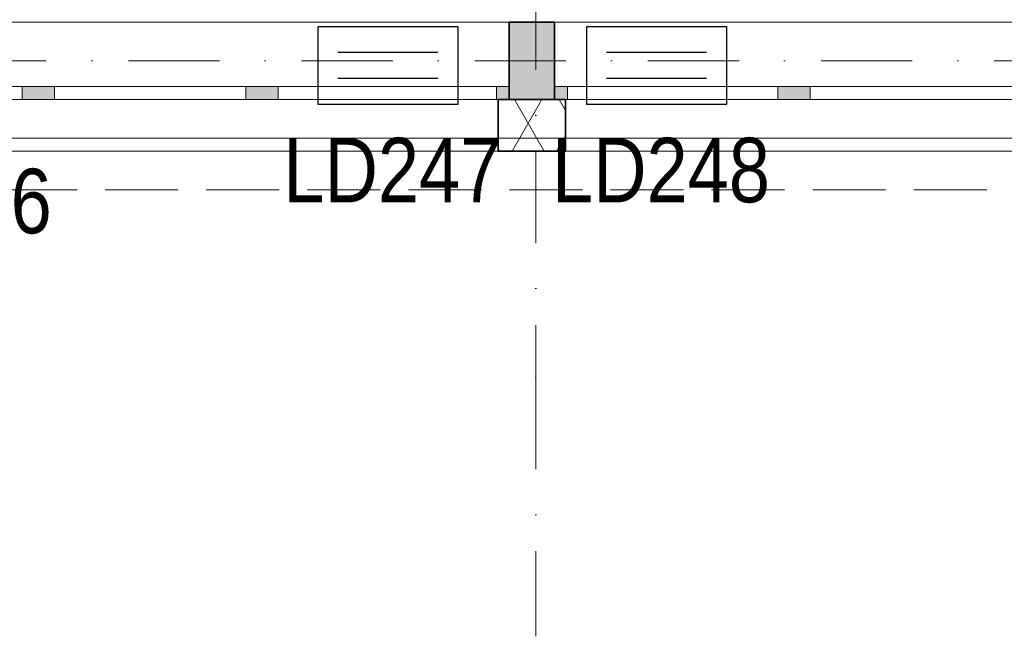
# Model space of a CAD drawing. Header units: millimetres. Extents: x -148444 to 51443, y -4810 to 453290.
# Tile 214 of 256: x 25640 to 29452, y 72098 to 74486. Entities that reach past the tile are written whole.
import ezdxf

# ---------------------------------------------------------------- set-up
doc = ezdxf.new("R2010")
doc.units = ezdxf.units.MM
for name, pattern in [('1', [8, 4, -4]), ('DASHDOTX2', [2, 1, -0.5, 0, -0.5]), ('Krawędzie ukryte', [3.912222, 2.822222, -1.09]), ('Kropki i Kreski', [6.702778, 3.527778, -1.763889, 0, -1.411111])]:
    doc.linetypes.add(name, pattern=pattern)
doc.layers.add('!!!SSWiN-opis', color=6, linetype='DASHDOTX2', lineweight=18)
doc.layers.add('\xa0♦El- odgrom', color=30, linetype='1', lineweight=35)
for name, color, linetype in [('- A - ocieplenie', 8, 'Continuous'), ('- strefy pomieszczeń', 8, 'Continuous'), ('ADT KD', 3, 'Continuous'), ('Konstrukcja - Siatka mod', 8, 'Continuous'), ('Konstrukcja - Ściany zewnętrzne', 8, 'Continuous'), ('Okna Archicada', 8, 'Continuous')]:
    doc.layers.add(name, color=color, linetype=linetype)
doc.styles.add('GENERATED_STYLE_1', font='ARIALN.TTF')
doc.styles.add('STYL_AUTOMATYCZNY_2', font='arial.ttf')
doc.styles.add('STYL_AUTOMATYCZNY_6', font='txt')

# ---------------------------------------------------------------- blocks, each defined once
blk = doc.blocks.new('sswin')
at = {"layer": 'ADT KD', "color": 3}
for p, q in [((542.7, 300.5), (0, 300.5)), ((0, 300.5), (0, 0)), ((542.7, 0), (542.7, 300.5)), ((465, 200.4), (77.7, 200.4)), ((465, 100.2), (77.7, 100.2)), ((0, 0), (542.7, 0))]:
    blk.add_line(p, q, dxfattribs=at)

msp = doc.modelspace()

# ---------------------------------------------------------------- hatches: boundary and pattern name
at = {"layer": '- A - ocieplenie', "linetype": 'Continuous', "lineweight": 13}
h = msp.add_hatch(dxfattribs=at)
h.set_pattern_fill('Izolacja_miękka_0006', color=8, style=0, pattern_type=2)
h.set_pattern_definition([(60, (-220940.59, 363284.62), (-129.90381, 75), []), (120, (-220940.59, 363284.62), (129.90381, 75), [])])
h.paths.add_polyline_path([(27493, 74176.9), (27493, 73976.9), (27753, 73976.9), (27753, 74176.9)])
at = {"layer": 'Konstrukcja - Ściany zewnętrzne', "linetype": 'Continuous', "lineweight": 13}
msp.add_hatch(color=8, dxfattribs=at).paths.add_polyline_path([(27535.5, 74476.9), (27535.5, 74176.9), (27710.5, 74176.9), (27710.5, 74476.9)])
at = {"layer": 'Okna Archicada', "linetype": 'Continuous', "lineweight": 13}
for points in [[(25700.5, 74226.9), (25650.5, 74226.9), (25650.5, 74176.9), (25700.5, 74176.9)], [(25700.5, 74176.9), (25775.5, 74176.9), (25775.5, 74226.9), (25700.5, 74226.9)], [(26590.5, 74226.9), (26515.5, 74226.9), (26515.5, 74176.9), (26590.5, 74176.9)], [(26590.5, 74176.9), (26640.5, 74176.9), (26640.5, 74226.9), (26590.5, 74226.9)], [(27535.5, 74226.9), (27485.5, 74226.9), (27485.5, 74176.9), (27535.5, 74176.9)], [(27710.5, 74176.9), (27760.5, 74176.9), (27760.5, 74226.9), (27710.5, 74226.9)], [(28625.5, 74226.9), (28575.5, 74226.9), (28575.5, 74176.9), (28625.5, 74176.9)], [(28625.5, 74176.9), (28700.5, 74176.9), (28700.5, 74226.9), (28625.5, 74226.9)]]:
    msp.add_hatch(color=8, dxfattribs=at).paths.add_polyline_path(points)

# ---------------------------------------------------------------- linework, layer by layer
at = {"layer": '- A - ocieplenie', "color": 8, "linetype": 'Continuous', "lineweight": 35, "ltscale": 100}
for p, q in [((27493, 74176.9), (27493, 74126.9)), ((27753, 74176.9), (27753, 74126.9)), ((27493, 74126.9), (27493, 73976.9)), ((27753, 74126.9), (27753, 73976.9))]:
    msp.add_line(p, q, dxfattribs=at)
at = {"layer": '- A - ocieplenie', "color": 8, "linetype": 'Krawędzie ukryte', "lineweight": 20, "ltscale": 100, "flags": 128}
for points in [[(36398, 74176.9), (24798, 74176.9)], [(36598, 74026.9), (24798, 74026.9)], [(24798, 74026.9), (36398, 74026.9)], [(24798, 73826.9), (36598, 73826.9)]]:
    msp.add_lwpolyline(points, dxfattribs=at)
at = {"layer": '- A - ocieplenie', "color": 8, "linetype": 'Continuous', "lineweight": 35, "ltscale": 100, "flags": 128}
for points in [[(27753, 74176.9), (27493, 74176.9)], [(27493, 73976.9), (27753, 73976.9)]]:
    msp.add_lwpolyline(points, dxfattribs=at)
at = {"layer": 'Konstrukcja - Siatka mod', "color": 8, "linetype": 'Kropki i Kreski', "lineweight": 13, "ltscale": 100}
for p, q in [((27638, 90062.8), (27638, 73098)), ((7290.5, 74326.9), (36735, 74326.9)), ((27638, 73098), (27638, 72098))]:
    msp.add_line(p, q, dxfattribs=at)
msp.add_point((27638, 73098), dxfattribs=at)
msp.add_point((27638, 73098), dxfattribs=at)
at = {"layer": 'Konstrukcja - Ściany zewnętrzne', "color": 8, "linetype": 'Continuous', "lineweight": 35, "ltscale": 100}
for p, q in [((27535.5, 74226.9), (27535.5, 74476.9)), ((27710.5, 74226.9), (27710.5, 74476.9)), ((27535.5, 74176.9), (27535.5, 74226.9)), ((27710.5, 74176.9), (27710.5, 74226.9))]:
    msp.add_line(p, q, dxfattribs=at)
at = {"layer": 'Konstrukcja - Ściany zewnętrzne', "color": 8, "linetype": 'Continuous', "lineweight": 35, "ltscale": 100, "flags": 128}
for points in [[(27710.5, 74476.9), (27535.5, 74476.9)], [(27535.5, 74176.9), (27710.5, 74176.9)]]:
    msp.add_lwpolyline(points, dxfattribs=at)
at = {"layer": 'Okna Archicada', "color": 8, "linetype": 'Continuous', "lineweight": 13, "ltscale": 100}
for p, q in [((27535.5, 74476.9), (24755.5, 74476.9)), ((30490.5, 74476.9), (27710.5, 74476.9)), ((25650.5, 74226.9), (24805.5, 74226.9)), ((25700.5, 74226.9), (25650.5, 74226.9)), ((25650.5, 74226.9), (25650.5, 74176.9)), ((25775.5, 74226.9), (25700.5, 74226.9)), ((25775.5, 74176.9), (25775.5, 74226.9)), ((26515.5, 74226.9), (25775.5, 74226.9)), ((26590.5, 74226.9), (26515.5, 74226.9)), ((26515.5, 74226.9), (26515.5, 74176.9)), ((26640.5, 74226.9), (26590.5, 74226.9)), ((26640.5, 74176.9), (26640.5, 74226.9)), ((27485.5, 74226.9), (26640.5, 74226.9)), ((27535.5, 74226.9), (27485.5, 74226.9)), ((27485.5, 74226.9), (27485.5, 74176.9)), ((27760.5, 74226.9), (27710.5, 74226.9)), ((27760.5, 74176.9), (27760.5, 74226.9)), ((28575.5, 74226.9), (27760.5, 74226.9)), ((28625.5, 74226.9), (28575.5, 74226.9)), ((28575.5, 74226.9), (28575.5, 74176.9)), ((28700.5, 74226.9), (28625.5, 74226.9)), ((28700.5, 74176.9), (28700.5, 74226.9)), ((29500.5, 74226.9), (28700.5, 74226.9)), ((27535.5, 74176.9), (24755.5, 74176.9)), ((27493, 74176.9), (24798, 74176.9)), ((24805.5, 74176.9), (25650.5, 74176.9)), ((25650.5, 74176.9), (25700.5, 74176.9)), ((25700.5, 74176.9), (25775.5, 74176.9)), ((25775.5, 74176.9), (26515.5, 74176.9)), ((26515.5, 74176.9), (26590.5, 74176.9)), ((26590.5, 74176.9), (26640.5, 74176.9)), ((26640.5, 74176.9), (27485.5, 74176.9)), ((27485.5, 74176.9), (27535.5, 74176.9)), ((30490.5, 74176.9), (27710.5, 74176.9)), ((27710.5, 74176.9), (27760.5, 74176.9)), ((30448, 74176.9), (27753, 74176.9)), ((27760.5, 74176.9), (28575.5, 74176.9)), ((28575.5, 74176.9), (28625.5, 74176.9)), ((28625.5, 74176.9), (28700.5, 74176.9)), ((28700.5, 74176.9), (29500.5, 74176.9)), ((27493, 73976.9), (24798, 73976.9)), ((30448, 73976.9), (27753, 73976.9))]:
    msp.add_line(p, q, dxfattribs=at)
at = {"layer": 'Okna Archicada', "color": 8, "linetype": 'Continuous', "lineweight": 35, "ltscale": 100}
for p, q in [((27535.5, 74226.9), (27535.5, 74476.9)), ((27710.5, 74226.9), (27710.5, 74476.9)), ((27535.5, 74176.9), (27535.5, 74226.9)), ((27535.5, 74176.9), (27535.5, 74226.9)), ((27710.5, 74176.9), (27710.5, 74226.9)), ((27710.5, 74176.9), (27710.5, 74226.9)), ((27493, 74176.9), (27493, 74126.9)), ((27753, 74176.9), (27753, 74126.9)), ((27493, 74126.9), (27493, 73976.9)), ((27753, 74126.9), (27753, 73976.9))]:
    msp.add_line(p, q, dxfattribs=at)

# ---------------------------------------------------------------- block references
at = {"layer": '\xa0♦El- odgrom'}
for p in [(26794.6, 74158.4), (27834.6, 74158.4)]:
    msp.add_blockref('sswin', p, dxfattribs=at)

# ---------------------------------------------------------------- texts
at = {"layer": '!!!SSWiN-opis', "linetype": 'Continuous', "char_height": 250, "width": 152.632, "attachment_point": 2, "line_spacing_factor": 0.7, "style": 'GENERATED_STYLE_1'}
for s, insert in [('\\fArial Narrow|b0|i0;\\A1;LD247', (27082.9, 74028.8)), ('\\fArial Narrow|b0|i0;\\A1;LD248', (28122.9, 74028.8)), ('\\fArial Narrow|b0|i0;\\A1;LD246', (25342.9, 73908.8))]:
    msp.add_mtext(s, dxfattribs=dict(at, insert=insert))
at = {"layer": '- strefy pomieszczeń', "color": 8, "linetype": 'Continuous', "lineweight": 13, "char_height": 200, "attachment_point": 1}
for s, insert, style in [('\\A1;{\\pql;\\pt0,100;\\fArial|b1|i0|c238|p0;\\W1.000000;Lab. bio-chem\\fArial|b1|i0|c238|p0;\\W1.000000;\\A1{\\H.66x;\\S^  ;}\\fArial|b1|i0|c238|p0;\\W1.000000;\\fArial|b1|i0|c238|p0;\\W1.000000;\\A1{\\H.66x;\\S^  ;}}', (28298.1, 75591.5), 'STYL_AUTOMATYCZNY_2'), ('\\A1;{\\pql;\\pt0,500;\\fGeneva CE|b0|i0|c0|p0;\\W1.000000;A: 42,25\\fGeneva CE|b0|i0|c0|p0;\\W1.000000;\\A1{\\H.66x;\\S^  ;}\\fGeneva CE|b0|i0|c0|p0;\\W1.000000; m\\fGeneva CE|b0|i0|c0|p0;\\W1.000000;\\A1{\\H.66x;\\S2^  ;}}', (28298.1, 75226), 'STYL_AUTOMATYCZNY_6')]:
    msp.add_mtext(s, dxfattribs=dict(at, insert=insert, style=style))

doc.saveas('drawing.dxf')
